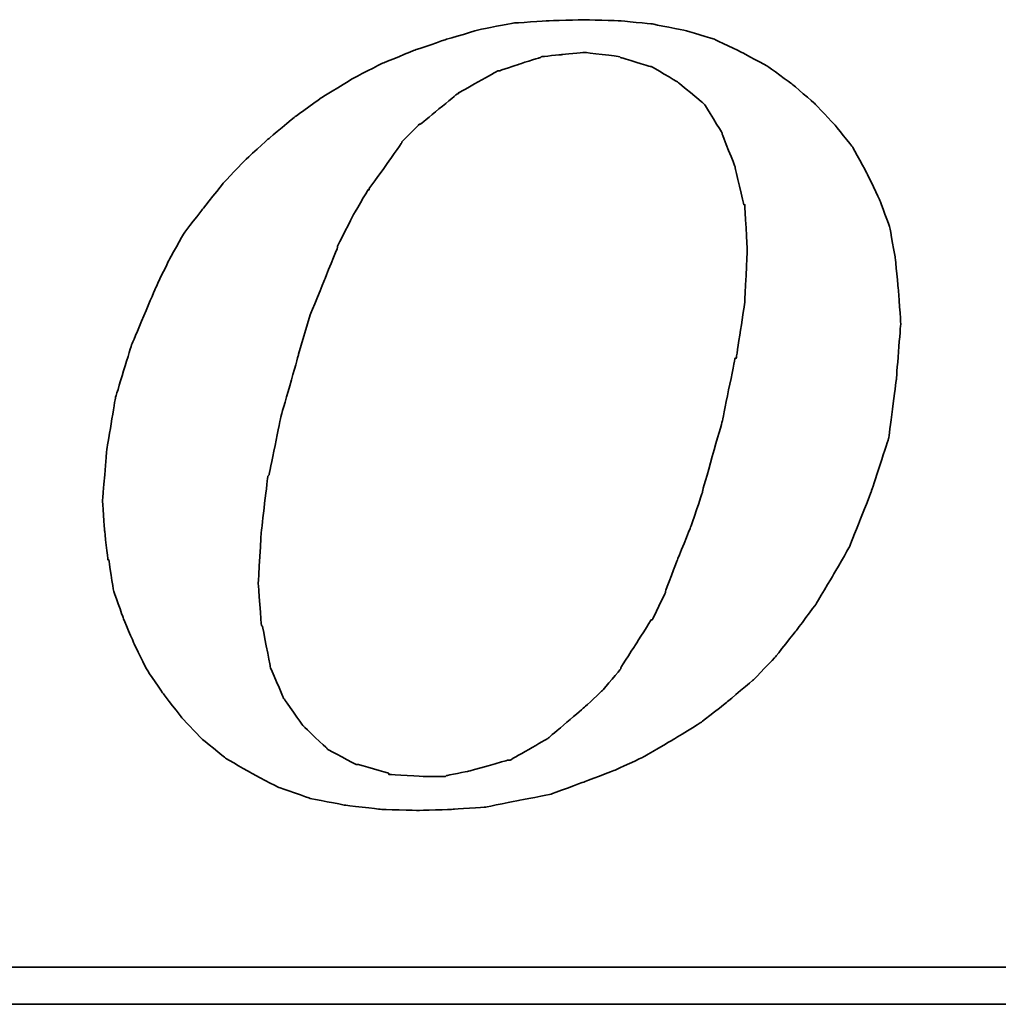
# Model space of a CAD drawing. Header units: millimetres. Extents: x 206 to 363, y 470 to 558.
# Tile 31 of 46: x 329.82 to 331.93, y 514.51 to 516.63. Entities that reach past the tile are written whole.
import ezdxf

# ---------------------------------------------------------------- set-up
doc = ezdxf.new("R2010")
doc.units = ezdxf.units.MM
doc.header["$LTSCALE"] = 0.1
doc.layers.add('DIM', color=4, linetype='CONTINUOUS')
doc.layers.add('layer 1', color=7, linetype='CONTINUOUS')

# ---------------------------------------------------------------- blocks, each defined once
blk = doc.blocks.new('TBI MOTION logo(完整正式版)')
at = {"layer": 'layer 1', "color": 22, "lineweight": 35}
for points, knots in [([(-11.34375, -6.98375), (-11.34375, -6.98375), (-10.91375, -7.43875), (-10.91375, -7.43875), (-10.91375, -7.43875), (-10.91375, -7.43875), (-10.38625, -7.87125), (-10.38625, -7.87125), (-10.38625, -7.87125), (-10.38625, -7.87125), (-9.81125, -8.20375), (-9.81125, -8.20375), (-9.81125, -8.20375), (-9.81125, -8.20375), (-9.21125, -8.51875), (-9.21125, -8.51875), (-9.21125, -8.51875), (-9.21125, -8.51875), (-8.51625, -8.75875), (-8.51625, -8.75875), (-8.51625, -8.75875), (-8.51625, -8.75875), (-7.77125, -8.90375), (-7.77125, -8.90375), (-7.77125, -8.90375), (-7.77125, -8.90375), (-6.97875, -8.99875), (-6.97875, -8.99875), (-6.97875, -8.99875), (-6.97875, -8.99875), (-6.14125, -9.02375), (-6.14125, -9.02375), (-6.14125, -9.02375), (-6.14125, -9.02375), (-5.37125, -8.99875), (-5.37125, -8.99875), (-5.37125, -8.99875), (-5.37125, -8.99875), (-4.65375, -8.94875), (-4.65375, -8.94875), (-4.65375, -8.94875), (-4.65375, -8.94875), (-3.93375, -8.80625), (-3.93375, -8.80625), (-3.93375, -8.80625), (-3.93375, -8.80625), (-3.21375, -8.66375), (-3.21375, -8.66375), (-3.21375, -8.66375), (-3.21375, -8.66375), (-2.49375, -8.39875), (-2.49375, -8.39875), (-2.49375, -8.39875), (-2.49375, -8.39875), (-1.79875, -8.13375), (-1.79875, -8.13375), (-1.79875, -8.13375), (-1.79875, -8.13375), (-1.17375, -7.84375), (-1.17375, -7.84375), (-1.17375, -7.84375), (-1.17375, -7.84375), (-0.52375, -7.46375), (-0.52375, -7.46375), (-0.52375, -7.46375), (-0.52375, -7.46375), (0.10124, -7.07875), (0.10124, -7.07875), (0.10124, -7.07875), (0.10124, -7.07875), (0.67625, -6.62375), (0.67625, -6.62375), (0.67625, -6.62375), (0.67625, -6.62375), (1.24874, -6.14375), (1.24874, -6.14375), (1.24874, -6.14375), (1.24874, -6.14375), (1.72874, -5.64125), (1.72874, -5.64125), (1.72874, -5.64125), (1.72874, -5.64125), (2.18624, -5.06375), (2.18624, -5.06375), (2.18624, -5.06375), (2.18624, -5.06375), (2.61625, -4.48874), (2.61625, -4.48874), (2.61625, -4.48874), (2.61625, -4.48874), (3.00125, -3.83874), (3.00125, -3.83874), (3.00125, -3.83874), (3.00125, -3.83874), (3.36124, -3.21374), (3.36124, -3.21374), (3.36124, -3.21374), (3.36124, -3.21374), (3.84374, -1.99125), (3.84374, -1.99125), (3.84374, -1.99125), (3.84374, -1.99125), (4.22625, -0.81875), (4.22625, -0.81875), (4.22625, -0.81875), (4.22625, -0.81875), (4.39125, 0.45624), (4.39125, 0.45624), (4.39125, 0.45624), (4.39125, 0.45624), (4.48874, 1.70124), (4.48874, 1.70124), (4.48874, 1.70124), (4.48874, 1.70124), (4.43874, 2.44625), (4.43874, 2.44625), (4.43874, 2.44625), (4.43874, 2.44625), (4.36874, 3.14125), (4.36874, 3.14125), (4.36874, 3.14125), (4.36874, 3.14125), (4.25125, 3.81125), (4.25125, 3.81125), (4.25125, 3.81125), (4.25125, 3.81125), (4.03124, 4.41125), (4.03124, 4.41125), (4.03124, 4.41125), (4.03124, 4.41125), (3.74374, 5.01125), (3.74374, 5.01125), (3.74374, 5.01125), (3.74374, 5.01125), (3.43124, 5.58875), (3.43124, 5.58875), (3.43124, 5.58875), (3.43124, 5.58875), (3.02625, 6.09125), (3.02625, 6.09125), (3.02625, 6.09125), (3.02625, 6.09125), (2.59374, 6.54875), (2.59374, 6.54875), (2.59374, 6.54875), (2.59374, 6.54875), (2.09124, 6.98125), (2.09124, 6.98125), (2.09124, 6.98125), (2.09124, 6.98125), (1.56124, 7.36625), (1.56124, 7.36625), (1.56124, 7.36625), (1.56124, 7.36625), (0.98624, 7.67625), (0.98624, 7.67625), (0.98624, 7.67625), (0.98624, 7.67625), (0.38624, 7.96375), (0.38624, 7.96375), (0.38624, 7.96375), (0.38624, 7.96375), (-0.25875, 8.15625), (-0.25875, 8.15625), (-0.25875, 8.15625), (-0.25875, 8.15625), (-0.98125, 8.30125), (-0.98125, 8.30125), (-0.98125, 8.30125), (-0.98125, 8.30125), (-1.70124, 8.37125), (-1.70124, 8.37125), (-1.70124, 8.37125), (-1.70124, 8.37125), (-2.49375, 8.39624), (-2.49375, 8.39624), (-2.49375, 8.39624), (-2.49375, 8.39624), (-3.28625, 8.37125), (-3.28625, 8.37125), (-3.28625, 8.37125), (-3.28625, 8.37125), (-4.05125, 8.32125), (-4.05125, 8.32125), (-4.05125, 8.32125), (-4.05125, 8.32125), (-4.77375, 8.18125), (-4.77375, 8.18125), (-4.77375, 8.18125), (-4.77375, 8.18125), (-5.51625, 7.96375), (-5.51625, 7.96375), (-5.51625, 7.96375), (-5.51625, 7.96375), (-6.21125, 7.72625), (-6.21125, 7.72625), (-6.21125, 7.72625), (-6.21125, 7.72625), (-6.92875, 7.43625), (-6.92875, 7.43625), (-6.92875, 7.43625), (-6.92875, 7.43625), (-7.57875, 7.10125), (-7.57875, 7.10125), (-7.57875, 7.10125), (-7.57875, 7.10125), (-8.24875, 6.69125), (-8.24875, 6.69125), (-8.24875, 6.69125), (-8.24875, 6.69125), (-8.84875, 6.26125), (-8.84875, 6.26125), (-8.84875, 6.26125), (-8.84875, 6.26125), (-9.42625, 5.78125), (-9.42625, 5.78125), (-9.42625, 5.78125), (-9.42625, 5.78125), (-9.95375, 5.30125), (-9.95375, 5.30125), (-9.95375, 5.30125), (-9.95375, 5.30125), (-10.43375, 4.79624), (-10.43375, 4.79624), (-10.43375, 4.79624), (-10.43375, 4.79624), (-10.88875, 4.22125), (-10.88875, 4.22125), (-10.88875, 4.22125), (-10.88875, 4.22125), (-11.29875, 3.69375), (-11.29875, 3.69375), (-11.29875, 3.69375), (-11.29875, 3.69375), (-11.63375, 3.09125), (-11.63375, 3.09125), (-11.63375, 3.09125), (-11.63375, 3.09125), (-11.91875, 2.49625), (-11.91875, 2.49625), (-11.91875, 2.49625), (-11.91875, 2.49625), (-12.44875, 1.24625), (-12.44875, 1.24625), (-12.44875, 1.24625), (-12.44875, 1.24625), (-12.80875, 0.06874), (-12.80875, 0.06874), (-12.80875, 0.06874), (-12.80875, 0.06874), (-12.99875, -1.07875), (-12.99875, -1.07875), (-12.99875, -1.07875), (-12.99875, -1.07875), (-13.09375, -2.18375), (-13.09375, -2.18375), (-13.09375, -2.18375), (-13.09375, -2.18375), (-13.04875, -2.85375), (-13.04875, -2.85375), (-13.04875, -2.85375), (-13.04875, -2.85375), (-12.97375, -3.50375), (-12.97375, -3.50375), (-12.97375, -3.50375), (-12.97375, -3.50375), (-12.95375, -3.50375), (-12.95375, -3.50375), (-12.95375, -3.50375), (-12.95375, -3.50375), (-12.85375, -4.17375), (-12.85375, -4.17375), (-12.85375, -4.17375), (-12.85375, -4.17375), (-12.63875, -4.77624), (-12.63875, -4.77624), (-12.63875, -4.77624), (-12.63875, -4.77624), (-12.39875, -5.35125), (-12.39875, -5.35125), (-12.39875, -5.35125), (-12.39875, -5.35125), (-12.11375, -5.92875), (-12.11375, -5.92875), (-12.11375, -5.92875), (-12.11375, -5.92875), (-11.75375, -6.45375), (-11.75375, -6.45375), (-11.75375, -6.45375), (-11.75375, -6.45375), (-11.34375, -6.98375), (-11.34375, -6.98375)], [0, 0, 0, 0, 0.01369863, 0.01369863, 0.01369863, 0.01369864, 0.02739726, 0.02739726, 0.02739726, 0.02739727, 0.04109589, 0.04109589, 0.04109589, 0.0410959, 0.05479452, 0.05479452, 0.05479452, 0.05479453, 0.06849315, 0.06849315, 0.06849315, 0.06849316, 0.08219178, 0.08219178, 0.08219178, 0.08219179, 0.09589041, 0.09589041, 0.09589041, 0.09589042, 0.10958904, 0.10958904, 0.10958904, 0.10958905, 0.12328767, 0.12328767, 0.12328767, 0.12328768, 0.1369863, 0.1369863, 0.1369863, 0.13698631, 0.15068493, 0.15068493, 0.15068493, 0.15068494, 0.16438356, 0.16438356, 0.16438356, 0.16438357, 0.17808219, 0.17808219, 0.17808219, 0.1780822, 0.19178082, 0.19178082, 0.19178082, 0.19178083, 0.20547945, 0.20547945, 0.20547945, 0.20547946, 0.21917808, 0.21917808, 0.21917808, 0.21917809, 0.23287671, 0.23287671, 0.23287671, 0.23287672, 0.24657534, 0.24657534, 0.24657534, 0.24657535, 0.26027397, 0.26027397, 0.26027397, 0.26027398, 0.2739726, 0.2739726, 0.2739726, 0.27397261, 0.28767123, 0.28767123, 0.28767123, 0.28767124, 0.30136986, 0.30136986, 0.30136986, 0.30136987, 0.31506849, 0.31506849, 0.31506849, 0.3150685, 0.32876712, 0.32876712, 0.32876712, 0.32876713, 0.34246575, 0.34246575, 0.34246575, 0.34246576, 0.35616438, 0.35616438, 0.35616438, 0.35616439, 0.36986301, 0.36986301, 0.36986301, 0.36986302, 0.38356164, 0.38356164, 0.38356164, 0.38356165, 0.39726027, 0.39726027, 0.39726027, 0.39726028, 0.4109589, 0.4109589, 0.4109589, 0.41095891, 0.42465753, 0.42465753, 0.42465753, 0.42465754, 0.43835616, 0.43835616, 0.43835616, 0.43835617, 0.45205479, 0.45205479, 0.45205479, 0.4520548, 0.46575342, 0.46575342, 0.46575342, 0.46575343, 0.47945205, 0.47945205, 0.47945205, 0.47945206, 0.49315068, 0.49315068, 0.49315068, 0.49315069, 0.50684932, 0.50684932, 0.50684932, 0.50684933, 0.52054795, 0.52054795, 0.52054795, 0.52054796, 0.53424658, 0.53424658, 0.53424658, 0.53424659, 0.54794521, 0.54794521, 0.54794521, 0.54794522, 0.56164384, 0.56164384, 0.56164384, 0.56164385, 0.57534247, 0.57534247, 0.57534247, 0.57534248, 0.5890411, 0.5890411, 0.5890411, 0.58904111, 0.60273973, 0.60273973, 0.60273973, 0.60273974, 0.61643836, 0.61643836, 0.61643836, 0.61643837, 0.63013699, 0.63013699, 0.63013699, 0.630137, 0.64383562, 0.64383562, 0.64383562, 0.64383563, 0.65753425, 0.65753425, 0.65753425, 0.65753426, 0.67123288, 0.67123288, 0.67123288, 0.67123289, 0.68493151, 0.68493151, 0.68493151, 0.68493152, 0.69863014, 0.69863014, 0.69863014, 0.69863015, 0.71232877, 0.71232877, 0.71232877, 0.71232878, 0.7260274, 0.7260274, 0.7260274, 0.72602741, 0.73972603, 0.73972603, 0.73972603, 0.73972604, 0.75342466, 0.75342466, 0.75342466, 0.75342467, 0.76712329, 0.76712329, 0.76712329, 0.7671233, 0.78082192, 0.78082192, 0.78082192, 0.78082193, 0.79452055, 0.79452055, 0.79452055, 0.79452056, 0.80821918, 0.80821918, 0.80821918, 0.80821919, 0.82191781, 0.82191781, 0.82191781, 0.82191782, 0.83561644, 0.83561644, 0.83561644, 0.83561645, 0.84931507, 0.84931507, 0.84931507, 0.84931508, 0.8630137, 0.8630137, 0.8630137, 0.86301371, 0.87671233, 0.87671233, 0.87671233, 0.87671234, 0.89041096, 0.89041096, 0.89041096, 0.89041097, 0.90410959, 0.90410959, 0.90410959, 0.9041096, 0.91780822, 0.91780822, 0.91780822, 0.91780823, 0.93150685, 0.93150685, 0.93150685, 0.93150686, 0.94520548, 0.94520548, 0.94520548, 0.94520549, 0.95890411, 0.95890411, 0.95890411, 0.95890412, 0.97260274, 0.97260274, 0.97260274, 0.97260275, 0.98630137, 0.98630137, 0.98630137, 0.98630138, 1, 1, 1, 1]), ([(-8.77875, 1.03124), (-8.77875, 1.03124), (-8.51625, 1.89625), (-8.51625, 1.89625), (-8.51625, 1.89625), (-8.51625, 1.89625), (-8.20375, 2.66375), (-8.20375, 2.66375), (-8.20375, 2.66375), (-8.20375, 2.66375), (-7.91625, 3.38125), (-7.91625, 3.38125), (-7.91625, 3.38125), (-7.91625, 3.38125), (-7.91625, 3.40624), (-7.91625, 3.40624), (-7.91625, 3.40624), (-7.91625, 3.40624), (-7.57875, 4.07624), (-7.57875, 4.07624), (-7.57875, 4.07624), (-7.57875, 4.07624), (-7.24375, 4.65125), (-7.24375, 4.65125), (-7.24375, 4.65125), (-7.24375, 4.65125), (-7.21875, 4.65125), (-7.21875, 4.65125), (-7.21875, 4.65125), (-7.21875, 4.65125), (-7.21875, 4.67624), (-7.21875, 4.67624), (-7.21875, 4.67624), (-7.21875, 4.67624), (-6.83625, 5.20375), (-6.83625, 5.20375), (-6.83625, 5.20375), (-6.83625, 5.20375), (-6.49875, 5.68625), (-6.49875, 5.68625), (-6.49875, 5.68625), (-6.49875, 5.68625), (-6.49875, 5.70625), (-6.49875, 5.70625), (-6.49875, 5.70625), (-6.49875, 5.70625), (-6.11625, 6.09125), (-6.11625, 6.09125), (-6.11625, 6.09125), (-6.11625, 6.09125), (-6.09125, 6.09125), (-6.09125, 6.09125), (-6.09125, 6.09125), (-6.09125, 6.09125), (-5.27375, 6.76625), (-5.27375, 6.76625), (-5.27375, 6.76625), (-5.27375, 6.76625), (-5.24875, 6.76625), (-5.24875, 6.76625), (-5.24875, 6.76625), (-5.24875, 6.76625), (-5.24875, 6.78625), (-5.24875, 6.78625), (-5.24875, 6.78625), (-5.24875, 6.78625), (-4.38875, 7.26624), (-4.38875, 7.26624), (-4.38875, 7.26624), (-4.38875, 7.26624), (-4.36125, 7.26624), (-4.36125, 7.26624), (-4.36125, 7.26624), (-4.36125, 7.26624), (-3.93375, 7.41125), (-3.93375, 7.41125), (-3.93375, 7.41125), (-3.93375, 7.41125), (-3.47375, 7.55625), (-3.47375, 7.55625), (-3.47375, 7.55625), (-3.47375, 7.55625), (-3.45375, 7.55625), (-3.45375, 7.55625), (-3.45375, 7.55625), (-3.45375, 7.55625), (-3.42875, 7.58124), (-3.42875, 7.58124), (-3.42875, 7.58124), (-3.42875, 7.58124), (-2.97375, 7.62625), (-2.97375, 7.62625), (-2.97375, 7.62625), (-2.97375, 7.62625), (-2.49375, 7.67625), (-2.49375, 7.67625), (-2.49375, 7.67625), (-2.49375, 7.67625), (-2.46875, 7.67625), (-2.46875, 7.67625), (-2.46875, 7.67625), (-2.46875, 7.67625), (-1.70124, 7.58124), (-1.70124, 7.58124), (-1.70124, 7.58124), (-1.70124, 7.58124), (-1.67875, 7.55625), (-1.67875, 7.55625), (-1.67875, 7.55625), (-1.67875, 7.55625), (-1.65375, 7.55625), (-1.65375, 7.55625), (-1.65375, 7.55625), (-1.65375, 7.55625), (-1.03125, 7.36625), (-1.03125, 7.36625), (-1.03125, 7.36625), (-1.03125, 7.36625), (-1.00625, 7.36625), (-1.00625, 7.36625), (-1.00625, 7.36625), (-1.00625, 7.36625), (-0.43124, 7.02624), (-0.43124, 7.02624), (-0.43124, 7.02624), (-0.43124, 7.02624), (-0.40625, 7.00624), (-0.40625, 7.00624), (-0.40625, 7.00624), (-0.40625, 7.00624), (0.12124, 6.57124), (0.12124, 6.57124), (0.12124, 6.57124), (0.12124, 6.57124), (0.14624, 6.54875), (0.14624, 6.54875), (0.14624, 6.54875), (0.14624, 6.54875), (0.17124, 6.52375), (0.17124, 6.52375), (0.17124, 6.52375), (0.17124, 6.52375), (0.55625, 5.89875), (0.55625, 5.89875), (0.55625, 5.89875), (0.55625, 5.89875), (0.55625, 5.87625), (0.55625, 5.87625), (0.55625, 5.87625), (0.55625, 5.87625), (0.84124, 5.15625), (0.84124, 5.15625), (0.84124, 5.15625), (0.84124, 5.15625), (0.84124, 5.13125), (0.84124, 5.13125), (0.84124, 5.13125), (0.84124, 5.13125), (1.03624, 4.31875), (1.03624, 4.31875), (1.03624, 4.31875), (1.03624, 4.31875), (1.05624, 4.31875), (1.05624, 4.31875), (1.05624, 4.31875), (1.05624, 4.31875), (1.05624, 4.29125), (1.05624, 4.29125), (1.05624, 4.29125), (1.05624, 4.29125), (1.10625, 3.33125), (1.10625, 3.33125), (1.10625, 3.33125), (1.10625, 3.33125), (1.10625, 3.30875), (1.10625, 3.30875), (1.10625, 3.30875), (1.10625, 3.30875), (1.05624, 2.20624), (1.05624, 2.20624), (1.05624, 2.20624), (1.05624, 2.20624), (1.05624, 2.18124), (1.05624, 2.18124), (1.05624, 2.18124), (1.05624, 2.18124), (0.86624, 0.93624), (0.86624, 0.93624), (0.86624, 0.93624), (0.86624, 0.93624), (0.84124, 0.93624), (0.84124, 0.93624), (0.84124, 0.93624), (0.84124, 0.93624), (0.55625, -0.45874), (0.55625, -0.45874), (0.55625, -0.45874), (0.55625, -0.45874), (0.12124, -1.99125), (0.12124, -1.99125), (0.12124, -1.99125), (0.12124, -1.99125), (0.12124, -2.01874), (0.12124, -2.01874), (0.12124, -2.01874), (0.12124, -2.01874), (-0.13874, -2.78375), (-0.13874, -2.78375), (-0.13874, -2.78375), (-0.13874, -2.78375), (-0.43124, -3.50375), (-0.43124, -3.50375), (-0.43124, -3.50375), (-0.43124, -3.50375), (-0.69375, -4.19875), (-0.69375, -4.19875), (-0.69375, -4.19875), (-0.69375, -4.19875), (-0.69375, -4.22375), (-0.69375, -4.22375), (-0.69375, -4.22375), (-0.69375, -4.22375), (-0.98125, -4.82374), (-0.98125, -4.82374), (-0.98125, -4.82374), (-0.98125, -4.82374), (-1.00625, -4.82374), (-1.00625, -4.82374), (-1.00625, -4.82374), (-1.00625, -4.82374), (-1.33875, -5.35125), (-1.33875, -5.35125), (-1.33875, -5.35125), (-1.33875, -5.35125), (-1.67875, -5.87875), (-1.67875, -5.87875), (-1.67875, -5.87875), (-1.67875, -5.87875), (-1.67875, -5.90375), (-1.67875, -5.90375), (-1.67875, -5.90375), (-1.67875, -5.90375), (-2.05875, -6.35875), (-2.05875, -6.35875), (-2.05875, -6.35875), (-2.05875, -6.35875), (-2.08375, -6.38375), (-2.08375, -6.38375), (-2.08375, -6.38375), (-2.08375, -6.38375), (-2.46875, -6.74375), (-2.46875, -6.74375), (-2.46875, -6.74375), (-2.46875, -6.74375), (-3.25875, -7.41625), (-3.25875, -7.41625), (-3.25875, -7.41625), (-3.25875, -7.41625), (-3.28625, -7.43875), (-3.28625, -7.43875), (-3.28625, -7.43875), (-3.28625, -7.43875), (-4.12375, -7.91875), (-4.12375, -7.91875), (-4.12375, -7.91875), (-4.12375, -7.91875), (-4.14875, -7.91875), (-4.14875, -7.91875), (-4.14875, -7.91875), (-4.14875, -7.91875), (-4.17125, -7.91875), (-4.17125, -7.91875), (-4.17125, -7.91875), (-4.17125, -7.91875), (-5.03375, -8.15875), (-5.03375, -8.15875), (-5.03375, -8.15875), (-5.03375, -8.15875), (-5.51625, -8.25625), (-5.51625, -8.25625), (-5.51625, -8.25625), (-5.51625, -8.25625), (-5.54125, -8.27875), (-5.54125, -8.27875), (-5.54125, -8.27875), (-5.54125, -8.27875), (-5.56375, -8.27875), (-5.56375, -8.27875), (-5.56375, -8.27875), (-5.56375, -8.27875), (-5.99625, -8.27875), (-5.99625, -8.27875), (-5.99625, -8.27875), (-5.99625, -8.27875), (-6.76375, -8.23125), (-6.76375, -8.23125), (-6.76375, -8.23125), (-6.76375, -8.23125), (-6.78875, -8.23125), (-6.78875, -8.23125), (-6.78875, -8.23125), (-6.78875, -8.23125), (-6.78875, -8.20375), (-6.78875, -8.20375), (-6.78875, -8.20375), (-6.78875, -8.20375), (-7.45875, -8.01375), (-7.45875, -8.01375), (-7.45875, -8.01375), (-7.45875, -8.01375), (-7.48375, -8.01375), (-7.48375, -8.01375), (-7.48375, -8.01375), (-7.48375, -8.01375), (-7.50875, -8.01375), (-7.50875, -8.01375), (-7.50875, -8.01375), (-7.50875, -8.01375), (-8.13125, -7.67875), (-8.13125, -7.67875), (-8.13125, -7.67875), (-8.13125, -7.67875), (-8.15625, -7.65375), (-8.15625, -7.65375), (-8.15625, -7.65375), (-8.15625, -7.65375), (-8.65875, -7.17375), (-8.65875, -7.17375), (-8.65875, -7.17375), (-8.65875, -7.17375), (-8.68375, -7.14875), (-8.68375, -7.14875), (-8.68375, -7.14875), (-8.68375, -7.14875), (-9.08875, -6.57375), (-9.08875, -6.57375), (-9.08875, -6.57375), (-9.08875, -6.57375), (-9.11375, -6.54875), (-9.11375, -6.54875), (-9.11375, -6.54875), (-9.11375, -6.54875), (-9.11375, -6.52875), (-9.11375, -6.52875), (-9.11375, -6.52875), (-9.11375, -6.52875), (-9.40375, -5.85375), (-9.40375, -5.85375), (-9.40375, -5.85375), (-9.40375, -5.85375), (-9.40375, -5.82875), (-9.40375, -5.82875), (-9.40375, -5.82875), (-9.40375, -5.82875), (-9.56875, -4.96875), (-9.56875, -4.96875), (-9.56875, -4.96875), (-9.56875, -4.96875), (-9.59375, -4.94375), (-9.59375, -4.94375), (-9.59375, -4.94375), (-9.59375, -4.94375), (-9.66375, -4.03375), (-9.66375, -4.03375), (-9.66375, -4.03375), (-9.66375, -4.03375), (-9.66375, -4.00875), (-9.66375, -4.00875), (-9.66375, -4.00875), (-9.66375, -4.00875), (-9.59375, -2.85375), (-9.59375, -2.85375), (-9.59375, -2.85375), (-9.59375, -2.85375), (-9.45125, -1.65875), (-9.45125, -1.65875), (-9.45125, -1.65875), (-9.45125, -1.65875), (-9.42625, -1.63375), (-9.42625, -1.63375), (-9.42625, -1.63375), (-9.42625, -1.63375), (-9.16125, -0.33875), (-9.16125, -0.33875), (-9.16125, -0.33875), (-9.16125, -0.33875), (-8.77875, 1.00624), (-8.77875, 1.00624), (-8.77875, 1.00624), (-8.77875, 1.00624), (-8.77875, 1.03124), (-8.77875, 1.03124)], [0, 0, 0, 0, 0.01020408, 0.01020408, 0.01020408, 0.01020409, 0.02040816, 0.02040816, 0.02040816, 0.02040817, 0.03061224, 0.03061224, 0.03061224, 0.03061225, 0.04081633, 0.04081633, 0.04081633, 0.04081634, 0.05102041, 0.05102041, 0.05102041, 0.05102042, 0.06122449, 0.06122449, 0.06122449, 0.0612245, 0.07142857, 0.07142857, 0.07142857, 0.07142858, 0.08163265, 0.08163265, 0.08163265, 0.08163266, 0.09183673, 0.09183673, 0.09183673, 0.09183674, 0.10204082, 0.10204082, 0.10204082, 0.10204083, 0.1122449, 0.1122449, 0.1122449, 0.11224491, 0.12244898, 0.12244898, 0.12244898, 0.12244899, 0.13265306, 0.13265306, 0.13265306, 0.13265307, 0.14285714, 0.14285714, 0.14285714, 0.14285715, 0.15306122, 0.15306122, 0.15306122, 0.15306123, 0.16326531, 0.16326531, 0.16326531, 0.16326532, 0.17346939, 0.17346939, 0.17346939, 0.1734694, 0.18367347, 0.18367347, 0.18367347, 0.18367348, 0.19387755, 0.19387755, 0.19387755, 0.19387756, 0.20408163, 0.20408163, 0.20408163, 0.20408164, 0.21428571, 0.21428571, 0.21428571, 0.21428572, 0.2244898, 0.2244898, 0.2244898, 0.22448981, 0.23469388, 0.23469388, 0.23469388, 0.23469389, 0.24489796, 0.24489796, 0.24489796, 0.24489797, 0.25510204, 0.25510204, 0.25510204, 0.25510205, 0.26530612, 0.26530612, 0.26530612, 0.26530613, 0.2755102, 0.2755102, 0.2755102, 0.27551021, 0.28571429, 0.28571429, 0.28571429, 0.2857143, 0.29591837, 0.29591837, 0.29591837, 0.29591838, 0.30612245, 0.30612245, 0.30612245, 0.30612246, 0.31632653, 0.31632653, 0.31632653, 0.31632654, 0.32653061, 0.32653061, 0.32653061, 0.32653062, 0.33673469, 0.33673469, 0.33673469, 0.3367347, 0.34693878, 0.34693878, 0.34693878, 0.34693879, 0.35714286, 0.35714286, 0.35714286, 0.35714287, 0.36734694, 0.36734694, 0.36734694, 0.36734695, 0.37755102, 0.37755102, 0.37755102, 0.37755103, 0.3877551, 0.3877551, 0.3877551, 0.38775511, 0.39795918, 0.39795918, 0.39795918, 0.39795919, 0.40816327, 0.40816327, 0.40816327, 0.40816328, 0.41836735, 0.41836735, 0.41836735, 0.41836736, 0.42857143, 0.42857143, 0.42857143, 0.42857144, 0.43877551, 0.43877551, 0.43877551, 0.43877552, 0.44897959, 0.44897959, 0.44897959, 0.4489796, 0.45918367, 0.45918367, 0.45918367, 0.45918368, 0.46938776, 0.46938776, 0.46938776, 0.46938777, 0.47959184, 0.47959184, 0.47959184, 0.47959185, 0.48979592, 0.48979592, 0.48979592, 0.48979593, 0.5, 0.5, 0.5, 0.50000001, 0.51020408, 0.51020408, 0.51020408, 0.51020409, 0.52040816, 0.52040816, 0.52040816, 0.52040817, 0.53061224, 0.53061224, 0.53061224, 0.53061225, 0.54081633, 0.54081633, 0.54081633, 0.54081634, 0.55102041, 0.55102041, 0.55102041, 0.55102042, 0.56122449, 0.56122449, 0.56122449, 0.5612245, 0.57142857, 0.57142857, 0.57142857, 0.57142858, 0.58163265, 0.58163265, 0.58163265, 0.58163266, 0.59183673, 0.59183673, 0.59183673, 0.59183674, 0.60204082, 0.60204082, 0.60204082, 0.60204083, 0.6122449, 0.6122449, 0.6122449, 0.61224491, 0.62244898, 0.62244898, 0.62244898, 0.62244899, 0.63265306, 0.63265306, 0.63265306, 0.63265307, 0.64285714, 0.64285714, 0.64285714, 0.64285715, 0.65306122, 0.65306122, 0.65306122, 0.65306123, 0.66326531, 0.66326531, 0.66326531, 0.66326532, 0.67346939, 0.67346939, 0.67346939, 0.6734694, 0.68367347, 0.68367347, 0.68367347, 0.68367348, 0.69387755, 0.69387755, 0.69387755, 0.69387756, 0.70408163, 0.70408163, 0.70408163, 0.70408164, 0.71428571, 0.71428571, 0.71428571, 0.71428572, 0.7244898, 0.7244898, 0.7244898, 0.72448981, 0.73469388, 0.73469388, 0.73469388, 0.73469389, 0.74489796, 0.74489796, 0.74489796, 0.74489797, 0.75510204, 0.75510204, 0.75510204, 0.75510205, 0.76530612, 0.76530612, 0.76530612, 0.76530613, 0.7755102, 0.7755102, 0.7755102, 0.77551021, 0.78571429, 0.78571429, 0.78571429, 0.7857143, 0.79591837, 0.79591837, 0.79591837, 0.79591838, 0.80612245, 0.80612245, 0.80612245, 0.80612246, 0.81632653, 0.81632653, 0.81632653, 0.81632654, 0.82653061, 0.82653061, 0.82653061, 0.82653062, 0.83673469, 0.83673469, 0.83673469, 0.8367347, 0.84693878, 0.84693878, 0.84693878, 0.84693879, 0.85714286, 0.85714286, 0.85714286, 0.85714287, 0.86734694, 0.86734694, 0.86734694, 0.86734695, 0.87755102, 0.87755102, 0.87755102, 0.87755103, 0.8877551, 0.8877551, 0.8877551, 0.88775511, 0.89795918, 0.89795918, 0.89795918, 0.89795919, 0.90816327, 0.90816327, 0.90816327, 0.90816328, 0.91836735, 0.91836735, 0.91836735, 0.91836736, 0.92857143, 0.92857143, 0.92857143, 0.92857144, 0.93877551, 0.93877551, 0.93877551, 0.93877552, 0.94897959, 0.94897959, 0.94897959, 0.9489796, 0.95918367, 0.95918367, 0.95918367, 0.95918368, 0.96938776, 0.96938776, 0.96938776, 0.96938777, 0.97959184, 0.97959184, 0.97959184, 0.97959185, 0.98979592, 0.98979592, 0.98979592, 0.98979593, 1, 1, 1, 1]), ([(75.90875, -9.47875), (75.90875, -9.47875), (75.90875, -12.28625), (75.90875, -12.28625), (75.90875, -12.28625), (75.90875, -12.28625), (75.90875, -12.47875), (75.90875, -12.47875), (75.90875, -12.47875), (75.90875, -12.47875), (75.71625, -12.47875), (75.71625, -12.47875), (75.71625, -12.47875), (75.71625, -12.47875), (-88.32875, -12.47875), (-88.32875, -12.47875), (-88.32875, -12.47875), (-88.32875, -12.47875), (-88.32875, -13.29375), (-88.32875, -13.29375), (-88.32875, -13.29375), (-88.32875, -13.29375), (82.89125, -13.29375), (82.89125, -13.29375), (82.89125, -13.29375), (82.89125, -13.29375), (75.90875, -9.47875), (75.90875, -9.47875)], [0, 0, 0, 0, 0.14285714, 0.14285714, 0.14285714, 0.14285715, 0.28571429, 0.28571429, 0.28571429, 0.2857143, 0.42857143, 0.42857143, 0.42857143, 0.42857144, 0.57142857, 0.57142857, 0.57142857, 0.57142858, 0.71428571, 0.71428571, 0.71428571, 0.71428572, 0.85714286, 0.85714286, 0.85714286, 0.85714287, 1, 1, 1, 1])]:
    blk.add_open_spline(points, degree=3, knots=knots, dxfattribs=at)

msp = doc.modelspace()

# ---------------------------------------------------------------- block references
at = {"layer": 'DIM', "color": 7, "xscale": 0.0980771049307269, "yscale": 0.0980771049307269, "zscale": 0.0980771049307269}
msp.add_blockref('TBI MOTION logo(完整正式版)', (331.2822, 515.8098), dxfattribs=at)

doc.saveas('drawing.dxf')
